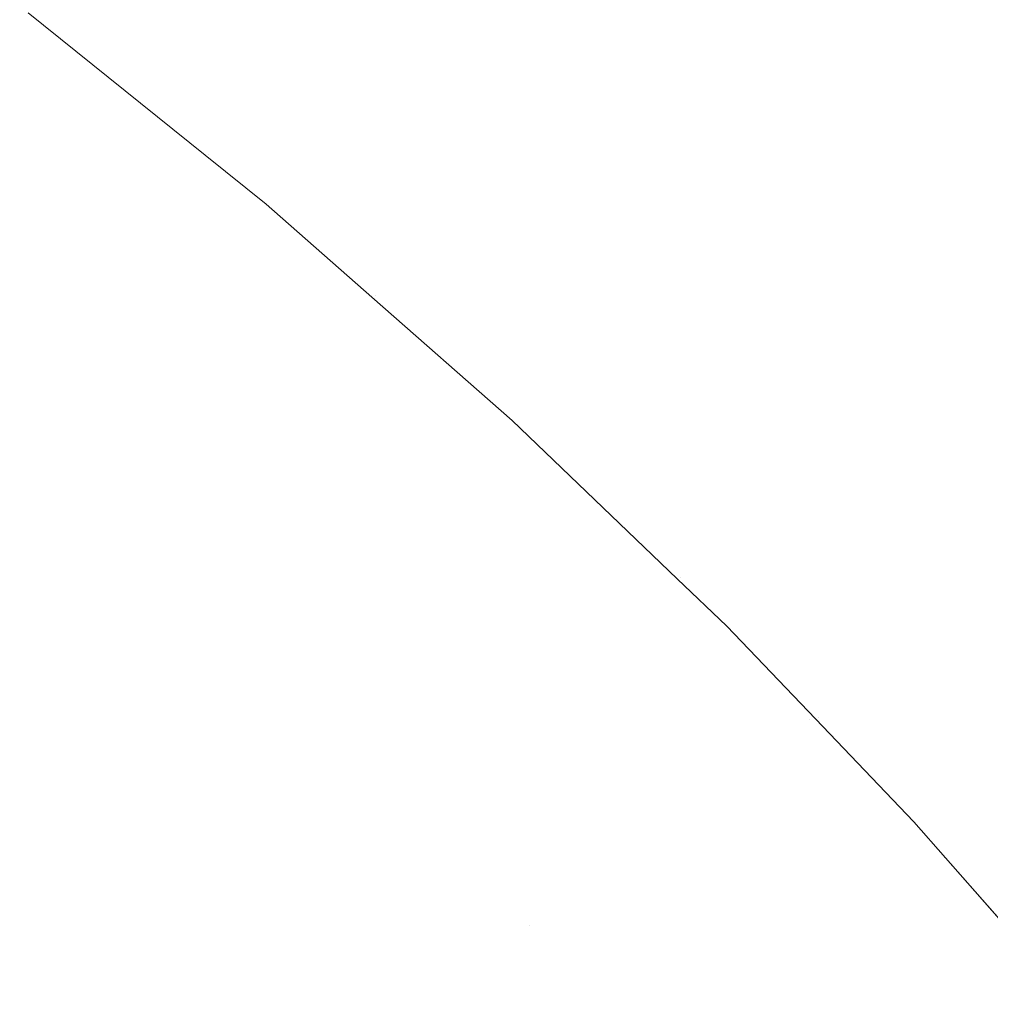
# Model space of a CAD drawing. Header units: centimetres. Extents: x -62 to 63, y 4 to 6.
# Tile 239 of 256: x -20.0352 to -20.0214, y 5.9339 to 5.948. Entities that reach past the tile are written whole.
import ezdxf

# ---------------------------------------------------------------- set-up
doc = ezdxf.new("R2010")
doc.units = ezdxf.units.CM
doc.header["$LTSCALE"] = 2.54
doc.layers.add('Lucido design-1', color=7, linetype='Continuous')

# ---------------------------------------------------------------- blocks, each defined once
blk = doc.blocks.new('Gruppo-4-1')
at = {"color": 7, "linetype": 'Continuous', "lineweight": 9}
for points, invisible_edges in [([(62.978378, 5.950212, -2276.235567), (-61.851453, 5.950212, -2276.235567), (-61.851453, 5.946387, -2276.233469), (62.978378, 5.946387, -2276.233469)], 5), ([(-20.035337, 5.948029, -2276.926855), (-20.035211, 5.948059, -2276.925294), (-20.032685, 5.946033, -2276.925294), (-20.032812, 5.946005, -2276.926855)], 15), ([(-20.032608, 5.946049, -2276.923732), (-20.032685, 5.946033, -2276.925294), (-20.035211, 5.948059, -2276.925294), (-20.035135, 5.948076, -2276.923732)], 15), ([(-20.035135, 5.948076, -2276.923732), (-20.03512, 5.94807, -2276.92217), (-20.032595, 5.94604, -2276.92217), (-20.032608, 5.946049, -2276.923732)], 13), ([(-20.032551, 5.946055, -2276.720434), (-20.032595, 5.94604, -2276.72217), (-20.03512, 5.94807, -2276.72217), (-20.035078, 5.948082, -2276.720417)], 13), ([(-20.03512, 5.94807, -2276.72217), (-20.032595, 5.94604, -2276.72217), (-20.032595, 5.94604, -2276.92217), (-20.03512, 5.94807, -2276.92217)], 10), ([(-20.035078, 5.948082, -2276.720417), (-20.034981, 5.948082, -2276.718665), (-20.032455, 5.946055, -2276.718698), (-20.032551, 5.946055, -2276.720434)], 15), ([(-20.032296, 5.946055, -2276.716964), (-20.032455, 5.946055, -2276.718698), (-20.034981, 5.948082, -2276.718665), (-20.034821, 5.948082, -2276.716913)], 15), ([(-20.034821, 5.948082, -2276.716913), (-20.034596, 5.948082, -2276.715164), (-20.032073, 5.946055, -2276.715231), (-20.032296, 5.946055, -2276.716964)], 15), ([(-20.031786, 5.946055, -2276.713501), (-20.032073, 5.946055, -2276.715231), (-20.034596, 5.948082, -2276.715164), (-20.034306, 5.948082, -2276.713418)], 15), ([(-20.034306, 5.948082, -2276.713418), (-20.033954, 5.948082, -2276.711674), (-20.031437, 5.946055, -2276.711775), (-20.031786, 5.946055, -2276.713501)], 15), ([(-20.031025, 5.946055, -2276.710052), (-20.031437, 5.946055, -2276.711775), (-20.033954, 5.948082, -2276.711674), (-20.033537, 5.948082, -2276.709934)], 15), ([(-20.033537, 5.948082, -2276.709934), (-20.033058, 5.948082, -2276.708199), (-20.03055, 5.946055, -2276.708333), (-20.031025, 5.946055, -2276.710052)], 15), ([(-20.030012, 5.946055, -2276.70662), (-20.03055, 5.946055, -2276.708333), (-20.033058, 5.948082, -2276.708199), (-20.032515, 5.948082, -2276.706469)], 15), ([(-20.032515, 5.948082, -2276.706469), (-20.03191, 5.948082, -2276.704745), (-20.029413, 5.946055, -2276.704912), (-20.030012, 5.946055, -2276.70662)], 15), ([(-20.028752, 5.946055, -2276.70321), (-20.029413, 5.946055, -2276.704912), (-20.03191, 5.948082, -2276.704745), (-20.031243, 5.948082, -2276.703027)], 15), ([(-20.031243, 5.948082, -2276.703027), (-20.030514, 5.948082, -2276.701315), (-20.02803, 5.946055, -2276.701515), (-20.028752, 5.946055, -2276.70321)], 15), ([(-20.027248, 5.946055, -2276.699828), (-20.02803, 5.946055, -2276.701515), (-20.030514, 5.948082, -2276.701315), (-20.029724, 5.948082, -2276.699612)], 15), ([(-20.029724, 5.948082, -2276.699612), (-20.028874, 5.948082, -2276.697916), (-20.026406, 5.946055, -2276.698148), (-20.027248, 5.946055, -2276.699828)], 15), ([(-20.025504, 5.946055, -2276.696477), (-20.026406, 5.946055, -2276.698148), (-20.028874, 5.948082, -2276.697916), (-20.027964, 5.948082, -2276.696229)], 15), ([(-20.027964, 5.948082, -2276.696229), (-20.026994, 5.948082, -2276.694551), (-20.024544, 5.946055, -2276.694816), (-20.025504, 5.946055, -2276.696477)], 15), ([(-20.023526, 5.946055, -2276.693164), (-20.024544, 5.946055, -2276.694816), (-20.026994, 5.948082, -2276.694551), (-20.025966, 5.948082, -2276.692883)], 15), ([(-20.025966, 5.948082, -2276.692883), (-20.02488, 5.948082, -2276.691225), (-20.022451, 5.946055, -2276.691522), (-20.023526, 5.946055, -2276.693164)], 15), ([(-20.021318, 5.946055, -2276.68989), (-20.022451, 5.946055, -2276.691522), (-20.02488, 5.948082, -2276.691225), (-20.023737, 5.948082, -2276.689578)], 15), ([(-20.023737, 5.948082, -2276.689578), (-20.022538, 5.948082, -2276.687942), (-20.020131, 5.946055, -2276.68827), (-20.021318, 5.946055, -2276.68989)], 15), ([(-20.018888, 5.946055, -2276.686662), (-20.020131, 5.946055, -2276.68827), (-20.022538, 5.948082, -2276.687942), (-20.021283, 5.948082, -2276.686319)], 15), ([(-20.033219, 5.945915, -2276.929971), (-20.033499, 5.945854, -2276.931524), (-20.036015, 5.947872, -2276.931524), (-20.035739, 5.947936, -2276.929971)], 15), ([(-20.035739, 5.947936, -2276.929971), (-20.035513, 5.947989, -2276.928414), (-20.03299, 5.945966, -2276.928414), (-20.033219, 5.945915, -2276.929971)], 15), ([(-20.032812, 5.946005, -2276.926855), (-20.03299, 5.945966, -2276.928414), (-20.035513, 5.947989, -2276.928414), (-20.035337, 5.948029, -2276.926855)], 15), ([(-20.033828, 5.945782, -2276.933075), (-20.034208, 5.945698, -2276.934621), (-20.036716, 5.94771, -2276.934621), (-20.036341, 5.947797, -2276.933075)], 15), ([(-20.036341, 5.947797, -2276.933075), (-20.036015, 5.947872, -2276.931524), (-20.033499, 5.945854, -2276.931524), (-20.033828, 5.945782, -2276.933075)], 15), ([(-20.037141, 5.947611, -2276.936163), (-20.036716, 5.94771, -2276.934621), (-20.034208, 5.945698, -2276.934621), (-20.034638, 5.945604, -2276.936163)], 15), ([(-20.038136, 5.94738, -2276.939231), (-20.037614, 5.947501, -2276.9377), (-20.035117, 5.945499, -2276.9377), (-20.035646, 5.945383, -2276.939231)], 15), ([(-20.034638, 5.945604, -2276.936163), (-20.035117, 5.945499, -2276.9377), (-20.037614, 5.947501, -2276.9377), (-20.037141, 5.947611, -2276.936163)], 15), ([(62.978378, 5.946387, -2276.233469), (-61.851453, 5.946387, -2276.233469), (-61.851453, 5.942474, -2276.231539), (62.978378, 5.942474, -2276.231539)], 5), ([(-20.033219, 5.945915, -2276.929971), (-20.03299, 5.945966, -2276.928414), (-20.03061, 5.943947, -2276.928414), (-20.030841, 5.943899, -2276.929971)], 15), ([(-20.030429, 5.943984, -2276.926855), (-20.03061, 5.943947, -2276.928414), (-20.03299, 5.945966, -2276.928414), (-20.032812, 5.946005, -2276.926855)], 15), ([(-20.032812, 5.946005, -2276.926855), (-20.032685, 5.946033, -2276.925294), (-20.030301, 5.944011, -2276.925294), (-20.030429, 5.943984, -2276.926855)], 15), ([(-20.030223, 5.944027, -2276.923732), (-20.030301, 5.944011, -2276.925294), (-20.032685, 5.946033, -2276.925294), (-20.032608, 5.946049, -2276.923732)], 15), ([(-20.030223, 5.944027, -2276.923732), (-20.032608, 5.946049, -2276.923732), (-20.031724, 5.94534, -2276.92217)], 11), ([(-20.032608, 5.946049, -2276.923732), (-20.032595, 5.94604, -2276.92217), (-20.031724, 5.94534, -2276.92217)], 9), ([(-20.031724, 5.94534, -2276.72217), (-20.032595, 5.94604, -2276.72217), (-20.032551, 5.946055, -2276.720434)], 10), ([(-20.032595, 5.94604, -2276.72217), (-20.031724, 5.94534, -2276.72217), (-20.031724, 5.94534, -2276.92217), (-20.032595, 5.94604, -2276.92217)], 10), ([(-20.031724, 5.94534, -2276.72217), (-20.032551, 5.946055, -2276.720434), (-20.030166, 5.944032, -2276.72045)], 11), ([(-20.032551, 5.946055, -2276.720434), (-20.032455, 5.946055, -2276.718698), (-20.030071, 5.944032, -2276.71873), (-20.030166, 5.944032, -2276.72045)], 15), ([(-20.029913, 5.944032, -2276.717011), (-20.030071, 5.944032, -2276.71873), (-20.032455, 5.946055, -2276.718698), (-20.032296, 5.946055, -2276.716964)], 15), ([(-20.032296, 5.946055, -2276.716964), (-20.032073, 5.946055, -2276.715231), (-20.029692, 5.944032, -2276.715295), (-20.029913, 5.944032, -2276.717011)], 15), ([(-20.029409, 5.944032, -2276.713581), (-20.029692, 5.944032, -2276.715295), (-20.032073, 5.946055, -2276.715231), (-20.031786, 5.946055, -2276.713501)], 15), ([(-20.031786, 5.946055, -2276.713501), (-20.031437, 5.946055, -2276.711775), (-20.029062, 5.944032, -2276.71187), (-20.029409, 5.944032, -2276.713581)], 15), ([(-20.028654, 5.944032, -2276.710162), (-20.029062, 5.944032, -2276.71187), (-20.031437, 5.946055, -2276.711775), (-20.031025, 5.946055, -2276.710052)], 15), ([(-20.031025, 5.946055, -2276.710052), (-20.03055, 5.946055, -2276.708333), (-20.028183, 5.944032, -2276.708459), (-20.028654, 5.944032, -2276.710162)], 15), ([(-20.02765, 5.944032, -2276.706762), (-20.028183, 5.944032, -2276.708459), (-20.03055, 5.946055, -2276.708333), (-20.030012, 5.946055, -2276.70662)], 15), ([(-20.030012, 5.946055, -2276.70662), (-20.029413, 5.946055, -2276.704912), (-20.027057, 5.944032, -2276.705069), (-20.02765, 5.944032, -2276.706762)], 15), ([(-20.026402, 5.944032, -2276.703383), (-20.027057, 5.944032, -2276.705069), (-20.029413, 5.946055, -2276.704912), (-20.028752, 5.946055, -2276.70321)], 15), ([(-20.028752, 5.946055, -2276.70321), (-20.02803, 5.946055, -2276.701515), (-20.025687, 5.944032, -2276.701704), (-20.026402, 5.944032, -2276.703383)], 15), ([(-20.024912, 5.944032, -2276.700032), (-20.025687, 5.944032, -2276.701704), (-20.02803, 5.946055, -2276.701515), (-20.027248, 5.946055, -2276.699828)], 15), ([(-20.027248, 5.946055, -2276.699828), (-20.026406, 5.946055, -2276.698148), (-20.024077, 5.944032, -2276.698368), (-20.024912, 5.944032, -2276.700032)], 15), ([(-20.023184, 5.944032, -2276.696712), (-20.024077, 5.944032, -2276.698368), (-20.026406, 5.946055, -2276.698148), (-20.025504, 5.946055, -2276.696477)], 15), ([(-20.025504, 5.946055, -2276.696477), (-20.024544, 5.946055, -2276.694816), (-20.022233, 5.944032, -2276.695065), (-20.023184, 5.944032, -2276.696712)], 15), ([(-20.021224, 5.944032, -2276.693428), (-20.022233, 5.944032, -2276.695065), (-20.024544, 5.946055, -2276.694816), (-20.023526, 5.946055, -2276.693164)], 15), ([(-20.023526, 5.946055, -2276.693164), (-20.022451, 5.946055, -2276.691522), (-20.020158, 5.944032, -2276.691801), (-20.021224, 5.944032, -2276.693428)], 15), ([(-20.019036, 5.944032, -2276.690185), (-20.020158, 5.944032, -2276.691801), (-20.022451, 5.946055, -2276.691522), (-20.021318, 5.946055, -2276.68989)], 15), ([(-20.033828, 5.945782, -2276.933075), (-20.033499, 5.945854, -2276.931524), (-20.031124, 5.94384, -2276.931524), (-20.031458, 5.943771, -2276.933075)], 15), ([(-20.030841, 5.943899, -2276.929971), (-20.031124, 5.94384, -2276.931524), (-20.033499, 5.945854, -2276.931524), (-20.033219, 5.945915, -2276.929971)], 15), ([(-20.034638, 5.945604, -2276.936163), (-20.034208, 5.945698, -2276.934621), (-20.031842, 5.943691, -2276.934621), (-20.032277, 5.943601, -2276.936163)], 15), ([(-20.031458, 5.943771, -2276.933075), (-20.031842, 5.943691, -2276.934621), (-20.034208, 5.945698, -2276.934621), (-20.033828, 5.945782, -2276.933075)], 15), ([(-20.032277, 5.943601, -2276.936163), (-20.032761, 5.943501, -2276.9377), (-20.035117, 5.945499, -2276.9377), (-20.034638, 5.945604, -2276.936163)], 15), ([(-20.035646, 5.945383, -2276.939231), (-20.035117, 5.945499, -2276.9377), (-20.032761, 5.943501, -2276.9377), (-20.033296, 5.94339, -2276.939231)], 15), ([(-20.036849, 5.945119, -2276.942275), (-20.036223, 5.945256, -2276.940757), (-20.03388, 5.943269, -2276.940757), (-20.034512, 5.943137, -2276.942275)], 15), ([(-20.033296, 5.94339, -2276.939231), (-20.03388, 5.943269, -2276.940757), (-20.036223, 5.945256, -2276.940757), (-20.035646, 5.945383, -2276.939231)], 15), ([(-20.030214, 5.944014, -2276.92217), (-20.031724, 5.94534, -2276.92217), (-20.031724, 5.94534, -2276.72217), (-20.030214, 5.944014, -2276.72217)], 10), ([(-20.030166, 5.944032, -2276.72045), (-20.030214, 5.944014, -2276.72217), (-20.031724, 5.94534, -2276.72217)], 9), ([(-20.031724, 5.94534, -2276.92217), (-20.030214, 5.944014, -2276.92217), (-20.030223, 5.944027, -2276.923732)], 10), ([(-20.034512, 5.943137, -2276.942275), (-20.035193, 5.942996, -2276.943786), (-20.037522, 5.944971, -2276.943786), (-20.036849, 5.945119, -2276.942275)], 15), ([(-20.038243, 5.944813, -2276.94529), (-20.037522, 5.944971, -2276.943786), (-20.035193, 5.942996, -2276.943786), (-20.035923, 5.942845, -2276.94529)], 15), ([(-20.028186, 5.94197, -2276.926855), (-20.028368, 5.941934, -2276.928414), (-20.03061, 5.943947, -2276.928414), (-20.030429, 5.943984, -2276.926855)], 15), ([(-20.030429, 5.943984, -2276.926855), (-20.030301, 5.944011, -2276.925294), (-20.028056, 5.941995, -2276.925294), (-20.028186, 5.94197, -2276.926855)], 15), ([(-20.027978, 5.942011, -2276.923732), (-20.028056, 5.941995, -2276.925294), (-20.030301, 5.944011, -2276.925294), (-20.030223, 5.944027, -2276.923732)], 15), ([(-20.030223, 5.944027, -2276.923732), (-20.030214, 5.944014, -2276.92217), (-20.028208, 5.942252, -2276.92217)], 9), ([(-20.028208, 5.942252, -2276.92217), (-20.027978, 5.942011, -2276.923732), (-20.030223, 5.944027, -2276.923732)], 11), ([(-20.028208, 5.942252, -2276.72217), (-20.030214, 5.944014, -2276.72217), (-20.030166, 5.944032, -2276.72045)], 10), ([(-20.030214, 5.944014, -2276.72217), (-20.028208, 5.942252, -2276.72217), (-20.028208, 5.942252, -2276.92217), (-20.030214, 5.944014, -2276.92217)], 10), ([(-20.030166, 5.944032, -2276.72045), (-20.02792, 5.942016, -2276.720464), (-20.028208, 5.942252, -2276.72217)], 11), ([(-20.030166, 5.944032, -2276.72045), (-20.030071, 5.944032, -2276.71873), (-20.027826, 5.942016, -2276.71876), (-20.02792, 5.942016, -2276.720464)], 15), ([(-20.02767, 5.942016, -2276.717056), (-20.027826, 5.942016, -2276.71876), (-20.030071, 5.944032, -2276.71873), (-20.029913, 5.944032, -2276.717011)], 15), ([(-20.029913, 5.944032, -2276.717011), (-20.029692, 5.944032, -2276.715295), (-20.027451, 5.942016, -2276.715354), (-20.02767, 5.942016, -2276.717056)], 15), ([(-20.02717, 5.942016, -2276.713655), (-20.027451, 5.942016, -2276.715354), (-20.029692, 5.944032, -2276.715295), (-20.029409, 5.944032, -2276.713581)], 15), ([(-20.029409, 5.944032, -2276.713581), (-20.029062, 5.944032, -2276.71187), (-20.026826, 5.942016, -2276.711959), (-20.02717, 5.942016, -2276.713655)], 15), ([(-20.026421, 5.942016, -2276.710267), (-20.026826, 5.942016, -2276.711959), (-20.029062, 5.944032, -2276.71187), (-20.028654, 5.944032, -2276.710162)], 15), ([(-20.028654, 5.944032, -2276.710162), (-20.028183, 5.944032, -2276.708459), (-20.025955, 5.942016, -2276.708578), (-20.026421, 5.942016, -2276.710267)], 15), ([(-20.025427, 5.942016, -2276.706895), (-20.025955, 5.942016, -2276.708578), (-20.028183, 5.944032, -2276.708459), (-20.02765, 5.944032, -2276.706762)], 15), ([(-20.02765, 5.944032, -2276.706762), (-20.027057, 5.944032, -2276.705069), (-20.024838, 5.942016, -2276.705218), (-20.025427, 5.942016, -2276.706895)], 15), ([(-20.024189, 5.942016, -2276.703546), (-20.024838, 5.942016, -2276.705218), (-20.027057, 5.944032, -2276.705069), (-20.026402, 5.944032, -2276.703383)], 15), ([(-20.026402, 5.944032, -2276.703383), (-20.025687, 5.944032, -2276.701704), (-20.02348, 5.942016, -2276.701881), (-20.024189, 5.942016, -2276.703546)], 15), ([(-20.022712, 5.942016, -2276.700224), (-20.02348, 5.942016, -2276.701881), (-20.025687, 5.944032, -2276.701704), (-20.024912, 5.944032, -2276.700032)], 15), ([(-20.024912, 5.944032, -2276.700032), (-20.024077, 5.944032, -2276.698368), (-20.021884, 5.942016, -2276.698574), (-20.022712, 5.942016, -2276.700224)], 15), ([(-20.020999, 5.942016, -2276.696933), (-20.021884, 5.942016, -2276.698574), (-20.024077, 5.944032, -2276.698368), (-20.023184, 5.944032, -2276.696712)], 15), ([(-20.023184, 5.944032, -2276.696712), (-20.022233, 5.944032, -2276.695065), (-20.020056, 5.942016, -2276.695301), (-20.020999, 5.942016, -2276.696933)], 15), ([(-20.019056, 5.942016, -2276.693678), (-20.020056, 5.942016, -2276.695301), (-20.022233, 5.944032, -2276.695065), (-20.021224, 5.944032, -2276.693428)], 15), ([(-20.031458, 5.943771, -2276.933075), (-20.031124, 5.94384, -2276.931524), (-20.028888, 5.941832, -2276.931524), (-20.029225, 5.941766, -2276.933075)], 15), ([(-20.028602, 5.941888, -2276.929971), (-20.028888, 5.941832, -2276.931524), (-20.031124, 5.94384, -2276.931524), (-20.030841, 5.943899, -2276.929971)], 15), ([(-20.030841, 5.943899, -2276.929971), (-20.03061, 5.943947, -2276.928414), (-20.028368, 5.941934, -2276.928414), (-20.028602, 5.941888, -2276.929971)], 15), ([(-20.029225, 5.941766, -2276.933075), (-20.029613, 5.94169, -2276.934621), (-20.031842, 5.943691, -2276.934621), (-20.031458, 5.943771, -2276.933075)], 15), ([(-20.030053, 5.941604, -2276.936163), (-20.030543, 5.941509, -2276.9377), (-20.032761, 5.943501, -2276.9377), (-20.032277, 5.943601, -2276.936163)], 15), ([(-20.032277, 5.943601, -2276.936163), (-20.031842, 5.943691, -2276.934621), (-20.029613, 5.94169, -2276.934621), (-20.030053, 5.941604, -2276.936163)], 15), ([(-20.033296, 5.94339, -2276.939231), (-20.032761, 5.943501, -2276.9377), (-20.030543, 5.941509, -2276.9377), (-20.031083, 5.941403, -2276.939231)], 15), ([(-20.031083, 5.941403, -2276.939231), (-20.031673, 5.941287, -2276.940757), (-20.03388, 5.943269, -2276.940757), (-20.033296, 5.94339, -2276.939231)], 15), ([(-20.032312, 5.941162, -2276.942275), (-20.033001, 5.941027, -2276.943786), (-20.035193, 5.942996, -2276.943786), (-20.034512, 5.943137, -2276.942275)], 15), ([(-20.034512, 5.943137, -2276.942275), (-20.03388, 5.943269, -2276.940757), (-20.031673, 5.941287, -2276.940757), (-20.032312, 5.941162, -2276.942275)], 15), ([(-20.035923, 5.942845, -2276.94529), (-20.035193, 5.942996, -2276.943786), (-20.033001, 5.941027, -2276.943786), (-20.033738, 5.940883, -2276.94529)], 15), ([(-20.033738, 5.940883, -2276.94529), (-20.034523, 5.940729, -2276.946785), (-20.036699, 5.942684, -2276.946785), (-20.035923, 5.942845, -2276.94529)], 15), ([(-20.037523, 5.942513, -2276.948272), (-20.036699, 5.942684, -2276.946785), (-20.034523, 5.940729, -2276.946785), (-20.035355, 5.940567, -2276.948272)], 15), ([(62.978378, 5.942474, -2276.231539), (-61.851453, 5.942474, -2276.231539), (-61.851453, 5.93848, -2276.229782), (62.978378, 5.93848, -2276.229782)], 5), ([(-20.025853, 5.939995, -2276.92217), (-20.028208, 5.942252, -2276.92217), (-20.028208, 5.942252, -2276.72217), (-20.025853, 5.939995, -2276.72217)], 10), ([(-20.02581, 5.940007, -2276.720479), (-20.025853, 5.939995, -2276.72217), (-20.028208, 5.942252, -2276.72217), (-20.02792, 5.942016, -2276.720464)], 13), ([(-20.027978, 5.942011, -2276.923732), (-20.028208, 5.942252, -2276.92217), (-20.025853, 5.939995, -2276.92217), (-20.025868, 5.940002, -2276.923732)], 13), ([(-20.02792, 5.942016, -2276.720464), (-20.027826, 5.942016, -2276.71876), (-20.025717, 5.940007, -2276.718788), (-20.02581, 5.940007, -2276.720479)], 15), ([(-20.025562, 5.940007, -2276.717098), (-20.025717, 5.940007, -2276.718788), (-20.027826, 5.942016, -2276.71876), (-20.02767, 5.942016, -2276.717056)], 15), ([(-20.02767, 5.942016, -2276.717056), (-20.027451, 5.942016, -2276.715354), (-20.025345, 5.940007, -2276.71541), (-20.025562, 5.940007, -2276.717098)], 15), ([(-20.025066, 5.940007, -2276.713725), (-20.025345, 5.940007, -2276.71541), (-20.027451, 5.942016, -2276.715354), (-20.02717, 5.942016, -2276.713655)], 15), ([(-20.02717, 5.942016, -2276.713655), (-20.026826, 5.942016, -2276.711959), (-20.024725, 5.940007, -2276.712043), (-20.025066, 5.940007, -2276.713725)], 15), ([(-20.024324, 5.940007, -2276.710364), (-20.024725, 5.940007, -2276.712043), (-20.026826, 5.942016, -2276.711959), (-20.026421, 5.942016, -2276.710267)], 15), ([(-20.026421, 5.942016, -2276.710267), (-20.025955, 5.942016, -2276.708578), (-20.023861, 5.940007, -2276.70869), (-20.024324, 5.940007, -2276.710364)], 15), ([(-20.023337, 5.940007, -2276.707021), (-20.023861, 5.940007, -2276.70869), (-20.025955, 5.942016, -2276.708578), (-20.025427, 5.942016, -2276.706895)], 15), ([(-20.025427, 5.942016, -2276.706895), (-20.024838, 5.942016, -2276.705218), (-20.022753, 5.940007, -2276.705357), (-20.023337, 5.940007, -2276.707021)], 15), ([(-20.02211, 5.940007, -2276.703699), (-20.022753, 5.940007, -2276.705357), (-20.024838, 5.942016, -2276.705218), (-20.024189, 5.942016, -2276.703546)], 15), ([(-20.024189, 5.942016, -2276.703546), (-20.02348, 5.942016, -2276.701881), (-20.021407, 5.940007, -2276.702048), (-20.02211, 5.940007, -2276.703699)], 15), ([(-20.020645, 5.940007, -2276.700404), (-20.021407, 5.940007, -2276.702048), (-20.02348, 5.942016, -2276.701881), (-20.022712, 5.942016, -2276.700224)], 15), ([(-20.022712, 5.942016, -2276.700224), (-20.021884, 5.942016, -2276.698574), (-20.019824, 5.940007, -2276.698768), (-20.020645, 5.940007, -2276.700404)], 15), ([(-20.018946, 5.940007, -2276.69714), (-20.019824, 5.940007, -2276.698768), (-20.021884, 5.942016, -2276.698574), (-20.020999, 5.942016, -2276.696933)], 15), ([(-20.026499, 5.939886, -2276.929971), (-20.026787, 5.939833, -2276.931524), (-20.028888, 5.941832, -2276.931524), (-20.028602, 5.941888, -2276.929971)], 15), ([(-20.028602, 5.941888, -2276.929971), (-20.028368, 5.941934, -2276.928414), (-20.026262, 5.93993, -2276.928414), (-20.026499, 5.939886, -2276.929971)], 15), ([(-20.026078, 5.939964, -2276.926855), (-20.026262, 5.93993, -2276.928414), (-20.028368, 5.941934, -2276.928414), (-20.028186, 5.94197, -2276.926855)], 15), ([(-20.028186, 5.94197, -2276.926855), (-20.028056, 5.941995, -2276.925294), (-20.025947, 5.939988, -2276.925294), (-20.026078, 5.939964, -2276.926855)], 15), ([(-20.025868, 5.940002, -2276.923732), (-20.025947, 5.939988, -2276.925294), (-20.028056, 5.941995, -2276.925294), (-20.027978, 5.942011, -2276.923732)], 15), ([(-20.027128, 5.93977, -2276.933075), (-20.02752, 5.939698, -2276.934621), (-20.029613, 5.94169, -2276.934621), (-20.029225, 5.941766, -2276.933075)], 15), ([(-20.029225, 5.941766, -2276.933075), (-20.028888, 5.941832, -2276.931524), (-20.026787, 5.939833, -2276.931524), (-20.027128, 5.93977, -2276.933075)], 15), ([(-20.027963, 5.939616, -2276.936163), (-20.028458, 5.939524, -2276.9377), (-20.030543, 5.941509, -2276.9377), (-20.030053, 5.941604, -2276.936163)], 15), ([(-20.030053, 5.941604, -2276.936163), (-20.029613, 5.94169, -2276.934621), (-20.02752, 5.939698, -2276.934621), (-20.027963, 5.939616, -2276.936163)], 15), ([(-20.031083, 5.941403, -2276.939231), (-20.030543, 5.941509, -2276.9377), (-20.028458, 5.939524, -2276.9377), (-20.029004, 5.939424, -2276.939231)], 15), ([(-20.029004, 5.939424, -2276.939231), (-20.029599, 5.939314, -2276.940757), (-20.031673, 5.941287, -2276.940757), (-20.031083, 5.941403, -2276.939231)], 15), ([(-20.032312, 5.941162, -2276.942275), (-20.031673, 5.941287, -2276.940757), (-20.029599, 5.939314, -2276.940757), (-20.030245, 5.939195, -2276.942275)], 15), ([(-20.033738, 5.940883, -2276.94529), (-20.033001, 5.941027, -2276.943786), (-20.03094, 5.939066, -2276.943786), (-20.031685, 5.938929, -2276.94529)], 15), ([(-20.030245, 5.939195, -2276.942275), (-20.03094, 5.939066, -2276.943786), (-20.033001, 5.941027, -2276.943786), (-20.032312, 5.941162, -2276.942275)], 15), ([(-20.031685, 5.938929, -2276.94529), (-20.032477, 5.938783, -2276.946785), (-20.034523, 5.940729, -2276.946785), (-20.033738, 5.940883, -2276.94529)], 15), ([(-20.035355, 5.940567, -2276.948272), (-20.034523, 5.940729, -2276.946785), (-20.032477, 5.938783, -2276.946785), (-20.033318, 5.938628, -2276.948272)], 15), ([(-20.033318, 5.938628, -2276.948272), (-20.034206, 5.938464, -2276.94975), (-20.036234, 5.940394, -2276.94975), (-20.035355, 5.940567, -2276.948272)], 15), ([(-20.03716, 5.940213, -2276.951217), (-20.036234, 5.940394, -2276.94975), (-20.034206, 5.938464, -2276.94975), (-20.03514, 5.938291, -2276.951217)], 15), ([(-20.03514, 5.938291, -2276.951217), (-20.036121, 5.93811, -2276.952675), (-20.038131, 5.940023, -2276.952675), (-20.03716, 5.940213, -2276.951217)], 15), ([(-20.026499, 5.939886, -2276.929971), (-20.026262, 5.93993, -2276.928414), (-20.024288, 5.937935, -2276.928414), (-20.024527, 5.937893, -2276.929971)], 15), ([(-20.024102, 5.937967, -2276.926855), (-20.024288, 5.937935, -2276.928414), (-20.026262, 5.93993, -2276.928414), (-20.026078, 5.939964, -2276.926855)], 15), ([(-20.026078, 5.939964, -2276.926855), (-20.025947, 5.939988, -2276.925294), (-20.02397, 5.93799, -2276.925294), (-20.024102, 5.937967, -2276.926855)], 15), ([(-20.02389, 5.938004, -2276.923732), (-20.02397, 5.93799, -2276.925294), (-20.025947, 5.939988, -2276.925294), (-20.025868, 5.940002, -2276.923732)], 15), ([(-20.02389, 5.938004, -2276.923732), (-20.025868, 5.940002, -2276.923732), (-20.025145, 5.939318, -2276.92217)], 11), ([(-20.025868, 5.940002, -2276.923732), (-20.025853, 5.939995, -2276.92217), (-20.025145, 5.939318, -2276.92217)], 9), ([(-20.025145, 5.939318, -2276.72217), (-20.025853, 5.939995, -2276.72217), (-20.02581, 5.940007, -2276.720479)], 10), ([(-20.025853, 5.939995, -2276.72217), (-20.025145, 5.939318, -2276.72217), (-20.025145, 5.939318, -2276.92217), (-20.025853, 5.939995, -2276.92217)], 10), ([(-20.025145, 5.939318, -2276.72217), (-20.02581, 5.940007, -2276.720479), (-20.023833, 5.938008, -2276.720492)], 11), ([(-20.02581, 5.940007, -2276.720479), (-20.025717, 5.940007, -2276.718788), (-20.02374, 5.938008, -2276.718814), (-20.023833, 5.938008, -2276.720492)], 15), ([(-20.023586, 5.938008, -2276.717138), (-20.02374, 5.938008, -2276.718814), (-20.025717, 5.940007, -2276.718788), (-20.025562, 5.940007, -2276.717098)], 15), ([(-20.025562, 5.940007, -2276.717098), (-20.025345, 5.940007, -2276.71541), (-20.023371, 5.938008, -2276.715463), (-20.023586, 5.938008, -2276.717138)], 15), ([(-20.023094, 5.938008, -2276.713791), (-20.023371, 5.938008, -2276.715463), (-20.025345, 5.940007, -2276.71541), (-20.025066, 5.940007, -2276.713725)], 15), ([(-20.025066, 5.940007, -2276.713725), (-20.024725, 5.940007, -2276.712043), (-20.022756, 5.938008, -2276.712122), (-20.023094, 5.938008, -2276.713791)], 15), ([(-20.022357, 5.938008, -2276.710456), (-20.022756, 5.938008, -2276.712122), (-20.024725, 5.940007, -2276.712043), (-20.024324, 5.940007, -2276.710364)], 15), ([(-20.024324, 5.940007, -2276.710364), (-20.023861, 5.940007, -2276.70869), (-20.021898, 5.938008, -2276.708795), (-20.022357, 5.938008, -2276.710456)], 15), ([(-20.021379, 5.938008, -2276.707139), (-20.021898, 5.938008, -2276.708795), (-20.023861, 5.940007, -2276.70869), (-20.023337, 5.940007, -2276.707021)], 15), ([(-20.023337, 5.940007, -2276.707021), (-20.022753, 5.940007, -2276.705357), (-20.0208, 5.938008, -2276.705488), (-20.021379, 5.938008, -2276.707139)], 15), ([(-20.020161, 5.938008, -2276.703843), (-20.0208, 5.938008, -2276.705488), (-20.022753, 5.940007, -2276.705357), (-20.02211, 5.940007, -2276.703699)], 15), ([(-20.02211, 5.940007, -2276.703699), (-20.021407, 5.940007, -2276.702048), (-20.019463, 5.938008, -2276.702205), (-20.020161, 5.938008, -2276.703843)], 15), ([(-20.018707, 5.938008, -2276.700573), (-20.019463, 5.938008, -2276.702205), (-20.021407, 5.940007, -2276.702048), (-20.020645, 5.940007, -2276.700404)], 15), ([(-20.025161, 5.937783, -2276.933075), (-20.025557, 5.937714, -2276.934621), (-20.02752, 5.939698, -2276.934621), (-20.027128, 5.93977, -2276.933075)], 15), ([(-20.027128, 5.93977, -2276.933075), (-20.026787, 5.939833, -2276.931524), (-20.024818, 5.937843, -2276.931524), (-20.025161, 5.937783, -2276.933075)], 15), ([(-20.024527, 5.937893, -2276.929971), (-20.024818, 5.937843, -2276.931524), (-20.026787, 5.939833, -2276.931524), (-20.026499, 5.939886, -2276.929971)], 15), ([(-20.027963, 5.939616, -2276.936163), (-20.02752, 5.939698, -2276.934621), (-20.025557, 5.937714, -2276.934621), (-20.026005, 5.937637, -2276.936163)], 15), ([(-20.029004, 5.939424, -2276.939231), (-20.028458, 5.939524, -2276.9377), (-20.026504, 5.93755, -2276.9377), (-20.027055, 5.937454, -2276.939231)], 15), ([(-20.026005, 5.937637, -2276.936163), (-20.026504, 5.93755, -2276.9377), (-20.028458, 5.939524, -2276.9377), (-20.027963, 5.939616, -2276.936163)], 15), ([(-20.027055, 5.937454, -2276.939231), (-20.027656, 5.93735, -2276.940757), (-20.029599, 5.939314, -2276.940757), (-20.029004, 5.939424, -2276.939231)], 15), ([(-20.030245, 5.939195, -2276.942275), (-20.029599, 5.939314, -2276.940757), (-20.027656, 5.93735, -2276.940757), (-20.028308, 5.937237, -2276.942275)], 15), ([(-20.023878, 5.937994, -2276.92217), (-20.025145, 5.939318, -2276.92217), (-20.025145, 5.939318, -2276.72217), (-20.023878, 5.937994, -2276.72217)], 10), ([(-20.023833, 5.938008, -2276.720492), (-20.023878, 5.937994, -2276.72217), (-20.025145, 5.939318, -2276.72217)], 9), ([(-20.025145, 5.939318, -2276.92217), (-20.023878, 5.937994, -2276.92217), (-20.02389, 5.938004, -2276.923732)], 10), ([(-20.031685, 5.938929, -2276.94529), (-20.03094, 5.939066, -2276.943786), (-20.029009, 5.937115, -2276.943786), (-20.02976, 5.936984, -2276.94529)], 15), ([(-20.028308, 5.937237, -2276.942275), (-20.029009, 5.937115, -2276.943786), (-20.03094, 5.939066, -2276.943786), (-20.030245, 5.939195, -2276.942275)], 15), ([(-20.02976, 5.936984, -2276.94529), (-20.03056, 5.936846, -2276.946785), (-20.032477, 5.938783, -2276.946785), (-20.031685, 5.938929, -2276.94529)], 15), ([(-20.033318, 5.938628, -2276.948272), (-20.032477, 5.938783, -2276.946785), (-20.03056, 5.936846, -2276.946785), (-20.031408, 5.936698, -2276.948272)], 15), ([(-20.031408, 5.936698, -2276.948272), (-20.032305, 5.936543, -2276.94975), (-20.034206, 5.938464, -2276.94975), (-20.033318, 5.938628, -2276.948272)], 15), ([(62.978378, 5.93848, -2276.229782), (-61.851453, 5.93848, -2276.229782), (-61.851453, 5.934414, -2276.228201), (62.978378, 5.934414, -2276.228201)], 5), ([(-20.03514, 5.938291, -2276.951217), (-20.034206, 5.938464, -2276.94975), (-20.032305, 5.936543, -2276.94975), (-20.033248, 5.936379, -2276.951217)], 15), ([(-20.033248, 5.936379, -2276.951217), (-20.034237, 5.936207, -2276.952675), (-20.036121, 5.93811, -2276.952675), (-20.03514, 5.938291, -2276.951217)], 15), ([(-20.037147, 5.937921, -2276.954122), (-20.036121, 5.93811, -2276.952675), (-20.034237, 5.936207, -2276.952675), (-20.035273, 5.936027, -2276.954122)], 15), ([(-20.023349, 5.936941, -2276.928414), (-20.024288, 5.937935, -2276.928414), (-20.024102, 5.937967, -2276.926855), (-20.023163, 5.936973, -2276.926855)], 15), ([(-20.023163, 5.936973, -2276.926855), (-20.024102, 5.937967, -2276.926855), (-20.02397, 5.93799, -2276.925294)], 11), ([(-20.022041, 5.936017, -2276.923732), (-20.022121, 5.936004, -2276.925294), (-20.02397, 5.93799, -2276.925294), (-20.02389, 5.938004, -2276.923732)], 15), ([(-20.02397, 5.93799, -2276.925294), (-20.022121, 5.936004, -2276.925294), (-20.022255, 5.935982, -2276.926855), (-20.023163, 5.936973, -2276.926855)], 15), ([(-20.02389, 5.938004, -2276.923732), (-20.023878, 5.937994, -2276.92217), (-20.022473, 5.936526, -2276.92217)], 9), ([(-20.022473, 5.936526, -2276.92217), (-20.022041, 5.936017, -2276.923732), (-20.02389, 5.938004, -2276.923732)], 11), ([(-20.022473, 5.936526, -2276.72217), (-20.023878, 5.937994, -2276.72217), (-20.023833, 5.938008, -2276.720492)], 10), ([(-20.023878, 5.937994, -2276.72217), (-20.022473, 5.936526, -2276.72217), (-20.022473, 5.936526, -2276.92217), (-20.023878, 5.937994, -2276.92217)], 10), ([(-20.023833, 5.938008, -2276.720492), (-20.021983, 5.936021, -2276.720504), (-20.022473, 5.936526, -2276.72217)], 11), ([(-20.023833, 5.938008, -2276.720492), (-20.02374, 5.938008, -2276.718814), (-20.021892, 5.936021, -2276.718839), (-20.021983, 5.936021, -2276.720504)], 15), ([(-20.021739, 5.936021, -2276.717174), (-20.021892, 5.936021, -2276.718839), (-20.02374, 5.938008, -2276.718814), (-20.023586, 5.938008, -2276.717138)], 15), ([(-20.023586, 5.938008, -2276.717138), (-20.023371, 5.938008, -2276.715463), (-20.021525, 5.936021, -2276.715512), (-20.021739, 5.936021, -2276.717174)], 15), ([(-20.02125, 5.936021, -2276.713852), (-20.021525, 5.936021, -2276.715512), (-20.023371, 5.938008, -2276.715463), (-20.023094, 5.938008, -2276.713791)], 15), ([(-20.023094, 5.938008, -2276.713791), (-20.022756, 5.938008, -2276.712122), (-20.020915, 5.936021, -2276.712195), (-20.02125, 5.936021, -2276.713852)], 15), ([(-20.020519, 5.936021, -2276.710542), (-20.020915, 5.936021, -2276.712195), (-20.022756, 5.938008, -2276.712122), (-20.022357, 5.938008, -2276.710456)], 15), ([(-20.022357, 5.938008, -2276.710456), (-20.021898, 5.938008, -2276.708795), (-20.020063, 5.936021, -2276.708893), (-20.020519, 5.936021, -2276.710542)], 15), ([(-20.019548, 5.936021, -2276.707249), (-20.020063, 5.936021, -2276.708893), (-20.021898, 5.938008, -2276.708795), (-20.021379, 5.938008, -2276.707139)], 15), ([(-20.024226, 5.936794, -2276.933075), (-20.025161, 5.937783, -2276.933075), (-20.024818, 5.937843, -2276.931524), (-20.023881, 5.936852, -2276.931524)], 15), ([(-20.023881, 5.936852, -2276.931524), (-20.024818, 5.937843, -2276.931524), (-20.024527, 5.937893, -2276.929971), (-20.023589, 5.936901, -2276.929971)], 15), ([(-20.023589, 5.936901, -2276.929971), (-20.024527, 5.937893, -2276.929971), (-20.024288, 5.937935, -2276.928414), (-20.023349, 5.936941, -2276.928414)], 15), ([(-20.025074, 5.936651, -2276.936163), (-20.026005, 5.937637, -2276.936163), (-20.025557, 5.937714, -2276.934621), (-20.024624, 5.936727, -2276.934621)], 15), ([(-20.024624, 5.936727, -2276.934621), (-20.025557, 5.937714, -2276.934621), (-20.025161, 5.937783, -2276.933075), (-20.024226, 5.936794, -2276.933075)], 15), ([(-20.026128, 5.936474, -2276.939231), (-20.027055, 5.937454, -2276.939231), (-20.026504, 5.93755, -2276.9377), (-20.025575, 5.936567, -2276.9377)], 15), ([(-20.025575, 5.936567, -2276.9377), (-20.026504, 5.93755, -2276.9377), (-20.026005, 5.937637, -2276.936163), (-20.025074, 5.936651, -2276.936163)], 15), ([(-20.026732, 5.936372, -2276.940757), (-20.027656, 5.93735, -2276.940757), (-20.027055, 5.937454, -2276.939231), (-20.026128, 5.936474, -2276.939231)], 15), ([(-20.028091, 5.936143, -2276.943786), (-20.029009, 5.937115, -2276.943786), (-20.028308, 5.937237, -2276.942275), (-20.027386, 5.936262, -2276.942275)], 15), ([(-20.027386, 5.936262, -2276.942275), (-20.028308, 5.937237, -2276.942275), (-20.027656, 5.93735, -2276.940757), (-20.026732, 5.936372, -2276.940757)], 15), ([(-20.027961, 5.935051, -2276.94529), (-20.02976, 5.936984, -2276.94529), (-20.029009, 5.937115, -2276.943786), (-20.028091, 5.936143, -2276.943786)], 15), ([(-20.027961, 5.935051, -2276.94529), (-20.028768, 5.934919, -2276.946785), (-20.03056, 5.936846, -2276.946785), (-20.02976, 5.936984, -2276.94529)], 15), ([(-20.023163, 5.936973, -2276.926855), (-20.022255, 5.935982, -2276.926855), (-20.022442, 5.935951, -2276.928414), (-20.023349, 5.936941, -2276.928414)], 15), ([(-20.031408, 5.936698, -2276.948272), (-20.03056, 5.936846, -2276.946785), (-20.028768, 5.934919, -2276.946785), (-20.029623, 5.93478, -2276.948272)], 15), ([(-20.023881, 5.936852, -2276.931524), (-20.022976, 5.935864, -2276.931524), (-20.023323, 5.935807, -2276.933075), (-20.024226, 5.936794, -2276.933075)], 15), ([(-20.023589, 5.936901, -2276.929971), (-20.022683, 5.935912, -2276.929971), (-20.022976, 5.935864, -2276.931524), (-20.023881, 5.936852, -2276.931524)], 15), ([(-20.023349, 5.936941, -2276.928414), (-20.022442, 5.935951, -2276.928414), (-20.022683, 5.935912, -2276.929971), (-20.023589, 5.936901, -2276.929971)], 15), ([(-20.029623, 5.93478, -2276.948272), (-20.030527, 5.934632, -2276.94975), (-20.032305, 5.936543, -2276.94975), (-20.031408, 5.936698, -2276.948272)], 15), ([(-20.024624, 5.936727, -2276.934621), (-20.023722, 5.935742, -2276.934621), (-20.024174, 5.935669, -2276.936163), (-20.025074, 5.936651, -2276.936163)], 15), ([(-20.024226, 5.936794, -2276.933075), (-20.023323, 5.935807, -2276.933075), (-20.023722, 5.935742, -2276.934621), (-20.024624, 5.936727, -2276.934621)], 15), ([(-20.033248, 5.936379, -2276.951217), (-20.032305, 5.936543, -2276.94975), (-20.030527, 5.934632, -2276.94975), (-20.031478, 5.934477, -2276.951217)], 15), ([(-20.025575, 5.936567, -2276.9377), (-20.024677, 5.935587, -2276.9377), (-20.025232, 5.935496, -2276.939231), (-20.026128, 5.936474, -2276.939231)], 15), ([(-20.025074, 5.936651, -2276.936163), (-20.024174, 5.935669, -2276.936163), (-20.024677, 5.935587, -2276.9377), (-20.025575, 5.936567, -2276.9377)], 15), ([(-20.026128, 5.936474, -2276.939231), (-20.025232, 5.935496, -2276.939231), (-20.025839, 5.935397, -2276.940757), (-20.026732, 5.936372, -2276.940757)], 15), ([(-20.022023, 5.936013, -2276.92217), (-20.022473, 5.936526, -2276.92217), (-20.022473, 5.936526, -2276.72217), (-20.022023, 5.936013, -2276.72217)], 10), ([(-20.021983, 5.936021, -2276.720504), (-20.022023, 5.936013, -2276.72217), (-20.022473, 5.936526, -2276.72217)], 9), ([(-20.022473, 5.936526, -2276.92217), (-20.022023, 5.936013, -2276.92217), (-20.022041, 5.936017, -2276.923732)], 10), ([(-20.031478, 5.934477, -2276.951217), (-20.032476, 5.934314, -2276.952675), (-20.034237, 5.936207, -2276.952675), (-20.033248, 5.936379, -2276.951217)], 15), ([(-20.027386, 5.936262, -2276.942275), (-20.026496, 5.93529, -2276.942275), (-20.027203, 5.935174, -2276.943786), (-20.028091, 5.936143, -2276.943786)], 15), ([(-20.026732, 5.936372, -2276.940757), (-20.025839, 5.935397, -2276.940757), (-20.026496, 5.93529, -2276.942275), (-20.027386, 5.936262, -2276.942275)], 15), ([(-20.035273, 5.936027, -2276.954122), (-20.034237, 5.936207, -2276.952675), (-20.032476, 5.934314, -2276.952675), (-20.03352, 5.934144, -2276.954122)], 15), ([(-20.028091, 5.936143, -2276.943786), (-20.027203, 5.935174, -2276.943786), (-20.027961, 5.935051, -2276.94529)], 11), ([(-20.035273, 5.936027, -2276.954122), (-20.03352, 5.934144, -2276.954122), (-20.03461, 5.933966, -2276.955559), (-20.035467, 5.934901, -2276.955559)], 15), ([(-20.021566, 5.934964, -2276.928414), (-20.022442, 5.935951, -2276.928414), (-20.022255, 5.935982, -2276.926855), (-20.021378, 5.934994, -2276.926855)], 15), ([(-20.021378, 5.934994, -2276.926855), (-20.022255, 5.935982, -2276.926855), (-20.022121, 5.936004, -2276.925294), (-20.021244, 5.935015, -2276.925294)], 15), ([(-20.021244, 5.935015, -2276.925294), (-20.022121, 5.936004, -2276.925294), (-20.022041, 5.936017, -2276.923732), (-20.021163, 5.935028, -2276.923732)], 15), ([(-20.021163, 5.935028, -2276.923732), (-20.022041, 5.936017, -2276.923732), (-20.022023, 5.936013, -2276.92217), (-20.02115, 5.93502, -2276.92217)], 11), ([(-20.020259, 5.934046, -2276.720515), (-20.020293, 5.934043, -2276.72217), (-20.022023, 5.936013, -2276.72217), (-20.021983, 5.936021, -2276.720504)], 13), ([(-20.02115, 5.93502, -2276.92217), (-20.022023, 5.936013, -2276.92217), (-20.022023, 5.936013, -2276.72217), (-20.020293, 5.934043, -2276.72217)], 10), ([(-20.021983, 5.936021, -2276.720504), (-20.021892, 5.936021, -2276.718839), (-20.020168, 5.934046, -2276.718861), (-20.020259, 5.934046, -2276.720515)], 15), ([(-20.020016, 5.934046, -2276.717209), (-20.020168, 5.934046, -2276.718861), (-20.021892, 5.936021, -2276.718839), (-20.021739, 5.936021, -2276.717174)], 15), ([(-20.020016, 5.934046, -2276.717209), (-20.021739, 5.936021, -2276.717174), (-20.021525, 5.936021, -2276.715512), (-20.020649, 5.935032, -2276.715535)], 15), ([(-20.020649, 5.935032, -2276.715535), (-20.021525, 5.936021, -2276.715512), (-20.02125, 5.936021, -2276.713852), (-20.020375, 5.935032, -2276.713881)], 15), ([(-20.022451, 5.934824, -2276.933075), (-20.023323, 5.935807, -2276.933075), (-20.022976, 5.935864, -2276.931524), (-20.022103, 5.934879, -2276.931524)], 15), ([(-20.022103, 5.934879, -2276.931524), (-20.022976, 5.935864, -2276.931524), (-20.022683, 5.935912, -2276.929971), (-20.021808, 5.934926, -2276.929971)], 15), ([(-20.021808, 5.934926, -2276.929971), (-20.022683, 5.935912, -2276.929971), (-20.022442, 5.935951, -2276.928414), (-20.021566, 5.934964, -2276.928414)], 15), ([(-20.023305, 5.934689, -2276.936163), (-20.024174, 5.935669, -2276.936163), (-20.023722, 5.935742, -2276.934621), (-20.022851, 5.934761, -2276.934621)], 15), ([(-20.022851, 5.934761, -2276.934621), (-20.023722, 5.935742, -2276.934621), (-20.023323, 5.935807, -2276.933075), (-20.022451, 5.934824, -2276.933075)], 15), ([(-20.024367, 5.934521, -2276.939231), (-20.025232, 5.935496, -2276.939231), (-20.024677, 5.935587, -2276.9377), (-20.02381, 5.93461, -2276.9377)], 15), ([(-20.02381, 5.93461, -2276.9377), (-20.024677, 5.935587, -2276.9377), (-20.024174, 5.935669, -2276.936163), (-20.023305, 5.934689, -2276.936163)], 15), ([(-20.024976, 5.934425, -2276.940757), (-20.025839, 5.935397, -2276.940757), (-20.025232, 5.935496, -2276.939231), (-20.024367, 5.934521, -2276.939231)], 15), ([(-20.026347, 5.934209, -2276.943786), (-20.027203, 5.935174, -2276.943786), (-20.026496, 5.93529, -2276.942275), (-20.025636, 5.934321, -2276.942275)], 15), ([(-20.025636, 5.934321, -2276.942275), (-20.026496, 5.93529, -2276.942275), (-20.025839, 5.935397, -2276.940757), (-20.024976, 5.934425, -2276.940757)], 15), ([(-20.027107, 5.934089, -2276.94529), (-20.027961, 5.935051, -2276.94529), (-20.027203, 5.935174, -2276.943786), (-20.026347, 5.934209, -2276.943786)], 15), ([(-20.027917, 5.933961, -2276.946785), (-20.028768, 5.934919, -2276.946785), (-20.027961, 5.935051, -2276.94529), (-20.027107, 5.934089, -2276.94529)], 15), ([(-20.021378, 5.934994, -2276.926855), (-20.020532, 5.934009, -2276.926855), (-20.020721, 5.93398, -2276.928414), (-20.021566, 5.934964, -2276.928414)], 15), ([(-20.036597, 5.934711, -2276.956983), (-20.035467, 5.934901, -2276.955559), (-20.03461, 5.933966, -2276.955559), (-20.035745, 5.933781, -2276.956983)], 15), ([(-20.027958, 5.932873, -2276.948272), (-20.029623, 5.93478, -2276.948272), (-20.028768, 5.934919, -2276.946785), (-20.027917, 5.933961, -2276.946785)], 15), ([(-20.022103, 5.934879, -2276.931524), (-20.021259, 5.933898, -2276.931524), (-20.021609, 5.933845, -2276.933075), (-20.022451, 5.934824, -2276.933075)], 15), ([(-20.021808, 5.934926, -2276.929971), (-20.020964, 5.933943, -2276.929971), (-20.021259, 5.933898, -2276.931524), (-20.022103, 5.934879, -2276.931524)], 15), ([(-20.021566, 5.934964, -2276.928414), (-20.020721, 5.93398, -2276.928414), (-20.020964, 5.933943, -2276.929971), (-20.021808, 5.934926, -2276.929971)], 15), ([(-20.027958, 5.932873, -2276.948272), (-20.028869, 5.932734, -2276.94975), (-20.030527, 5.934632, -2276.94975), (-20.029623, 5.93478, -2276.948272)], 15), ([(-20.022851, 5.934761, -2276.934621), (-20.022011, 5.933783, -2276.934621), (-20.022466, 5.933713, -2276.936163), (-20.023305, 5.934689, -2276.936163)], 15), ([(-20.022451, 5.934824, -2276.933075), (-20.021609, 5.933845, -2276.933075), (-20.022011, 5.933783, -2276.934621), (-20.022851, 5.934761, -2276.934621)], 15), ([(-20.031478, 5.934477, -2276.951217), (-20.030527, 5.934632, -2276.94975), (-20.028869, 5.932734, -2276.94975), (-20.029828, 5.932587, -2276.951217)], 15), ([(-20.02381, 5.93461, -2276.9377), (-20.022974, 5.933636, -2276.9377), (-20.023533, 5.93355, -2276.939231), (-20.024367, 5.934521, -2276.939231)], 15), ([(-20.023305, 5.934689, -2276.936163), (-20.022466, 5.933713, -2276.936163), (-20.022974, 5.933636, -2276.9377), (-20.02381, 5.93461, -2276.9377)], 15), ([(-20.029828, 5.932587, -2276.951217), (-20.030834, 5.932434, -2276.952675), (-20.032476, 5.934314, -2276.952675), (-20.031478, 5.934477, -2276.951217)], 15), ([(-20.024976, 5.934425, -2276.940757), (-20.024144, 5.933457, -2276.940757), (-20.024807, 5.933355, -2276.942275), (-20.025636, 5.934321, -2276.942275)], 15), ([(-20.024367, 5.934521, -2276.939231), (-20.023533, 5.93355, -2276.939231), (-20.024144, 5.933457, -2276.940757), (-20.024976, 5.934425, -2276.940757)], 15), ([(62.978378, 5.934414, -2276.228201), (-61.851453, 5.934414, -2276.228201), (-61.851453, 5.930283, -2276.226798), (62.978378, 5.930283, -2276.226798)], 5), ([(-20.03352, 5.934144, -2276.954122), (-20.032476, 5.934314, -2276.952675), (-20.030834, 5.932434, -2276.952675), (-20.031886, 5.932273, -2276.954122)], 15), ([(-20.025636, 5.934321, -2276.942275), (-20.024807, 5.933355, -2276.942275), (-20.02552, 5.933246, -2276.943786), (-20.026347, 5.934209, -2276.943786)], 15), ([(-20.031886, 5.932273, -2276.954122), (-20.032985, 5.932105, -2276.955559), (-20.03461, 5.933966, -2276.955559), (-20.03352, 5.934144, -2276.954122)], 15), ([(-20.026347, 5.934209, -2276.943786), (-20.02552, 5.933246, -2276.943786), (-20.026283, 5.93313, -2276.94529), (-20.027107, 5.934089, -2276.94529)], 15), ([(-20.027107, 5.934089, -2276.94529), (-20.026283, 5.93313, -2276.94529), (-20.027096, 5.933005, -2276.946785), (-20.027917, 5.933961, -2276.946785)], 15), ([(-20.035745, 5.933781, -2276.956983), (-20.03461, 5.933966, -2276.955559), (-20.032985, 5.932105, -2276.955559), (-20.034128, 5.93193, -2276.956983)], 15), ([(-20.027917, 5.933961, -2276.946785), (-20.027096, 5.933005, -2276.946785), (-20.027958, 5.932873, -2276.948272)], 11)]:
    blk.add_3dface(points, dxfattribs=dict(at, invisible_edges=invisible_edges))
blk = doc.blocks.new('Gruppo-5-1')
at = {"color": 7}
blk.add_blockref('Gruppo-4-1', (0, 0), dxfattribs=at)

msp = doc.modelspace()

# ---------------------------------------------------------------- block references
at = {"layer": 'Lucido design-1', "color": 7}
msp.add_blockref('Gruppo-5-1', (0, 0), dxfattribs=at)

doc.saveas('drawing.dxf')
